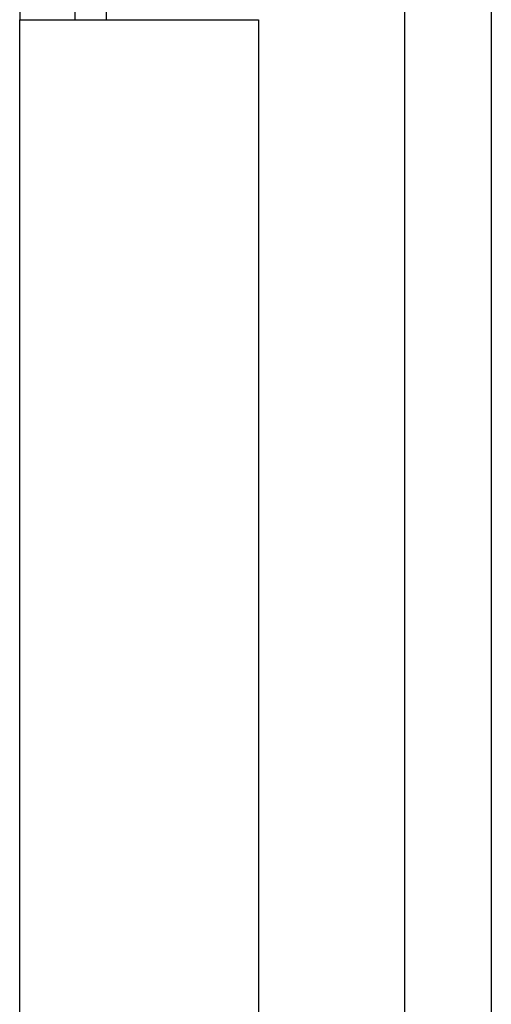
# Model space of a CAD drawing. Header units: inches. Extents: x 0 to 186, y -11 to 121.
# Tile 20 of 93: x 19.299 to 19.939, y 64.4 to 65.737. Entities that reach past the tile are written whole.
import ezdxf

# ---------------------------------------------------------------- set-up
doc = ezdxf.new("R2010")
doc.units = ezdxf.units.IN
doc.header["$LTSCALE"] = 11.141211
doc.header["$MEASUREMENT"] = 0
doc.layers.add('Visible Edges(ANSI)', color=7, linetype='Continuous', lineweight=25)
doc.layers.add('Visible Tangent Edges(ANSI)', color=7, linetype='Continuous', lineweight=25)

msp = doc.modelspace()

# ---------------------------------------------------------------- linework, layer by layer
at = {"layer": 'Visible Edges(ANSI)'}
for p, q in [((19.8214, 31.0116), (19.8214, 96.0852)), ((19.299, 65.8732), (19.299, 65.7366)), ((19.3742, 65.7366), (19.3742, 65.8732)), ((19.299, 65.7366), (19.6229, 65.7366)), ((19.299, 64.3702), (19.299, 65.7366)), ((19.6229, 65.7366), (19.6229, 64.3702))]:
    msp.add_line(p, q, dxfattribs=at)
at = {"layer": 'Visible Tangent Edges(ANSI)'}
for p, q in [((19.9389, 96.0852), (19.9389, 31.0116)), ((19.4165, 91.335), (19.4165, 65.7366))]:
    msp.add_line(p, q, dxfattribs=at)

doc.saveas('drawing.dxf')
